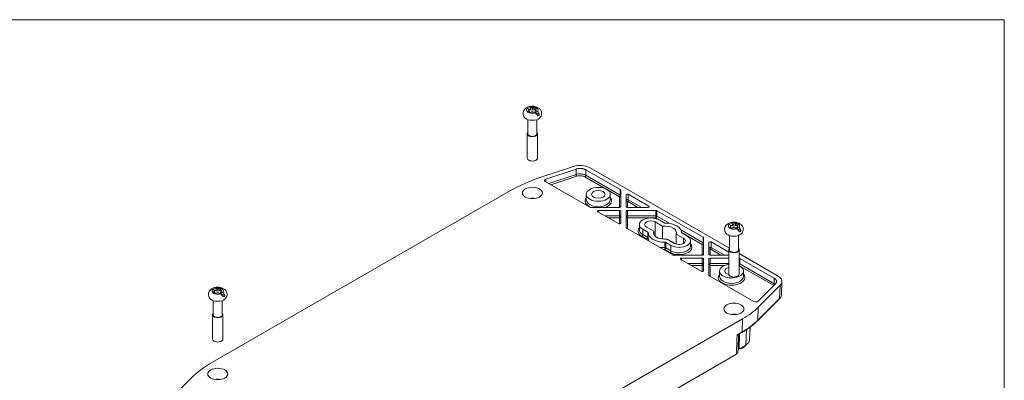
# Model space of a CAD drawing. Header units: millimetres. Extents: x 12 to 920, y 12 to 708.
# Tile 12 of 12: x 598 to 906, y 582 to 695. Entities that reach past the tile are written whole.
import ezdxf

# ---------------------------------------------------------------- set-up
doc = ezdxf.new("R2010")
doc.units = ezdxf.units.MM
doc.header["$LTSCALE"] = 3.333333
for name, color, linetype, lineweight in [('Sketch Geometry (ANSI)', 7, 'Continuous', 9), ('Visible (ANSI)', 7, 'Continuous', 9), ('Visible Narrow (ANSI)', 7, 'Continuous', 9)]:
    doc.layers.add(name, color=color, linetype=linetype, lineweight=lineweight)

# ---------------------------------------------------------------- blocks, each defined once
blk = doc.blocks.new('Borders Hammond Border')
at = {"layer": 'Sketch Geometry (ANSI)'}
for p, q in [((271.9, 208.4), (7.5, 208.4)), ((271.9, 7.5), (271.9, 208.4))]:
    blk.add_line(p, q, dxfattribs=at)

msp = doc.modelspace()

# ---------------------------------------------------------------- linework, layer by layer
at = {"layer": 'Visible (ANSI)'}
for p, q in [((757.0167, 667.0771), (758.1576, 666.4201)), ((757.5115, 666.1629), (757.6195, 665.5436)), ((757.6535, 665.5294), (757.8257, 665.8029)), ((757.677, 666.4511), (757.8257, 665.8029)), ((758.2323, 667.1174), (758.1576, 666.4201)), ((758.1576, 666.4201), (758.7006, 666.3067)), ((758.7006, 667.0406), (758.7006, 666.3067)), ((758.7006, 666.3067), (759.2436, 666.4201)), ((759.1689, 667.1174), (759.2436, 666.4201)), ((759.2436, 666.4201), (759.599, 666.6247)), ((759.7242, 666.4511), (759.5755, 665.8029)), ((759.5755, 665.8029), (759.7723, 665.4902)), ((759.8897, 666.1629), (759.7723, 665.4902)), ((760.9133, 664.8332), (759.7723, 665.4902)), ((757.2714, 663.3974), (757.2714, 658.9355)), ((760.1298, 663.3974), (760.1298, 658.9355)), ((757.0839, 658.9355), (757.0839, 651.3255)), ((760.3173, 658.9355), (760.3173, 651.3255)), ((761.3861, 645.3456), (771.5609, 648.7284)), ((762.9136, 644.7451), (772.3942, 647.8972)), ((775.4102, 647.6685), (786.2108, 641.4489)), ((776.5887, 648.3472), (820.3218, 623.163)), ((776.6824, 635.9619), (762.741, 643.9902)), ((658.6608, 587.466), (751.8625, 641.1373)), ((786.3328, 641.2792), (786.3328, 636.1315)), ((775.585, 638.2759), (775.585, 639.9791)), ((783.085, 638.2759), (783.085, 639.9791)), ((787.9995, 636.1315), (787.9995, 639.8396)), ((788.7108, 640.0092), (795.1499, 636.3012)), ((785.9162, 635.8916), (776.977, 635.8916)), ((785.6215, 630.8142), (779.1824, 634.5222)), ((779.477, 634.9318), (785.9162, 634.9318)), ((786.3328, 634.6919), (786.3328, 630.9838)), ((787.9995, 629.5442), (787.9995, 634.6919)), ((794.8553, 635.8916), (788.4162, 635.8916)), ((788.4162, 634.9318), (797.3553, 634.9318)), ((797.6499, 634.8615), (812.1381, 626.5184)), ((799.9173, 631.0448), (798.2943, 631.9794)), ((802.6097, 621.0314), (788.1215, 629.3745)), ((792.1772, 628.8171), (792.1772, 630.5203)), ((793.2267, 629.0612), (794.8497, 628.1266)), ((794.3718, 629.7206), (796.6672, 628.3988)), ((799.4446, 629.9982), (797.1492, 631.32)), ((820.0671, 630.7688), (821.208, 630.1118)), ((820.5618, 629.8546), (820.6699, 629.2354)), ((820.7039, 629.2211), (820.8761, 629.4946)), ((820.7273, 630.1428), (820.8761, 629.4946)), ((821.2827, 630.8091), (821.208, 630.1118)), ((821.208, 630.1118), (821.751, 629.9984)), ((821.751, 630.7323), (821.751, 629.9984)), ((821.751, 629.9984), (822.2939, 630.1118)), ((822.2193, 630.8091), (822.2939, 630.1118)), ((822.2939, 630.1118), (822.6494, 630.3164)), ((822.7746, 630.1428), (822.6259, 629.4946)), ((822.6259, 629.4946), (822.8227, 629.1819)), ((822.9401, 629.8546), (822.8227, 629.1819)), ((823.9636, 628.5249), (822.8227, 629.1819)), ((797.1988, 626.8246), (798.1817, 626.2586)), ((800.9153, 625.9524), (803.2107, 624.6306)), ((805.9881, 626.2301), (803.6927, 627.5519)), ((807.1332, 626.8895), (805.5102, 627.8241)), ((808.1827, 623.7271), (808.1827, 625.4304)), ((812.2601, 626.3487), (812.2601, 621.201)), ((820.3218, 627.0891), (820.3218, 622.6272)), ((823.1801, 627.0891), (823.1801, 622.6272)), ((800.4426, 624.9058), (802.0656, 623.9712)), ((813.9268, 621.201), (813.9268, 624.9091)), ((814.6381, 625.0787), (820.1343, 621.9137)), ((820.1343, 622.6272), (820.1343, 615.0172)), ((823.3676, 622.6272), (823.3676, 615.0172)), ((811.8434, 620.9611), (802.9043, 620.9611)), ((811.5488, 615.8837), (805.1097, 619.5917)), ((805.4043, 620.0013), (811.8434, 620.0013)), ((812.2601, 619.7614), (812.2601, 616.0533)), ((813.9268, 614.6137), (813.9268, 619.7614)), ((820.1343, 620.9611), (814.3434, 620.9611)), ((814.3434, 620.0013), (820.1343, 620.0013)), ((823.3676, 621.409), (835.5563, 614.3901)), ((823.5772, 619.931), (834.3778, 613.7114)), ((827.9902, 606.4157), (814.0488, 614.444)), ((817.2749, 614.2683), (817.2749, 615.9715)), ((824.7749, 614.2683), (824.7749, 615.9715)), ((658.611, 610.409), (659.7519, 609.752)), ((659.8266, 610.4493), (659.7519, 609.752)), ((660.2949, 610.3725), (660.2949, 609.6386)), ((660.7632, 610.4493), (660.8379, 609.752)), ((660.8379, 609.752), (661.1933, 609.9567)), ((834.7748, 611.9746), (829.3012, 606.515)), ((836.2182, 611.4947), (829.3403, 604.6345)), ((836.7752, 612.639), (836.6112, 608.5277)), ((659.1058, 609.4948), (659.2138, 608.8756)), ((659.2478, 608.8613), (659.42, 609.1348)), ((659.2713, 609.783), (659.42, 609.1348)), ((659.7519, 609.752), (660.2949, 609.6386)), ((660.2949, 609.6386), (660.8379, 609.752)), ((661.3185, 609.783), (661.1698, 609.1348)), ((661.1698, 609.1348), (661.3667, 608.8221)), ((661.484, 609.4948), (661.3667, 608.8221)), ((662.5076, 608.1651), (661.3667, 608.8221)), ((835.9878, 607.2194), (829.1689, 600.4181)), ((658.8657, 606.7293), (658.8657, 602.2674)), ((661.7241, 606.7293), (661.7241, 602.2674)), ((658.6782, 602.2674), (658.6782, 594.6574)), ((661.9116, 602.2674), (661.9116, 594.6574)), ((824.4553, 600.9684), (729.563, 546.3236)), ((826.8355, 598.4168), (826.6536, 594.4009)), ((824.2637, 596.7356), (823.3306, 596.1983)), ((824.5499, 592.2578), (823.3714, 591.5791)), ((823.6649, 591.7481), (823.8979, 591.6139)), ((823.8979, 591.8823), (823.8979, 591.6139)), ((825.4348, 592.7674), (824.5499, 592.2578)), ((730.2229, 536.7508), (822.5336, 589.909)), ((651.9488, 582.4288), (645.8277, 576.3234))]:
    msp.add_line(p, q, dxfattribs=at)
for centre, major_axis, ratio, start_param, end_param in [((758.7006, 665.8029), (2.7805, 0), 0.5758617, 2.22131758, 2.33338947), ((758.7006, 666.3803), (1.8109, 0), 0.5758617, 3.64815864, 4.205823), ((759.9124, 656.8215), (-7.9061, 10.1396), 0.46931325, 5.51741128, 5.56078408), ((759.9124, 655.4259), (4.4828, 12.0508), 0.66930792, 0.77048985, 0.81386265), ((759.9026, 656.3119), (-4.3954, 12.1384), 0.17441131, 5.63497964, 5.6734967), ((759.9026, 655.81), (0.7145, 12.8899), 0.37440598, 0.62070942, 0.65922647), ((757.4888, 655.4259), (4.4828, -12.0508), 0.66930792, 2.55365929, 2.59703208), ((757.4888, 656.8215), (-7.9061, -10.1396), 0.46931325, 4.08992316, 4.13329596), ((758.2648, 655.3688), (9.7975, -8.4064), 0.85691806, 2.16894665, 2.2074637), ((758.2648, 656.7532), (-11.5598, -5.7472), 0.65692339, 4.36086771, 4.39938477), ((759.1364, 655.3688), (9.7975, 8.4064), 0.85691806, 0.93412895, 0.97264601), ((759.1364, 656.7532), (-11.5598, 5.7472), 0.65692339, 5.02539319, 5.06391025), ((759.9124, 655.4259), (4.4828, 12.0508), 0.66930792, 0.54456057, 0.58793337), ((759.9124, 656.8215), (-7.9061, 10.1396), 0.46931325, 5.291482, 5.3348548), ((758.7006, 666.3803), (-1.8109, 0), 0.5758617, 3.64815864, 4.205823), ((758.7006, 665.8029), (1.6864, 0), 0.5758617, 0.87153697, 1.0089682), ((757.4986, 656.3119), (-4.3954, -12.1384), 0.17441131, 3.75128126, 3.78979832), ((757.4986, 655.81), (0.7145, -12.8899), 0.37440598, 2.48236618, 2.52088324), ((757.4888, 656.8215), (-7.9061, -10.1396), 0.46931325, 3.86399388, 3.90736668), ((757.4888, 655.4259), (4.4828, -12.0508), 0.66930792, 2.32773001, 2.3711028), ((758.7006, 664.6787), (-2.6446, 0), 0.5758617, 0.57681855, 2.5647741), ((758.7006, 665.8029), (-2.7805, 0), 0.5758617, 2.22131758, 2.4910714), ((758.7006, 658.9355), (1.6167, 0), 0.5758617, 2.655191, 6.76958696), ((758.7006, 658.9355), (1.4292, 0), 0.5758617, 3.14159265, 6.28318531), ((758.7006, 651.3255), (1.6167, 0), 0.5758617, 3.14159265, 6.28318531), ((773.643, 646.6491), (4.1667, 0.0005), 0.5761646, 0.78552059, 2.09399169), ((784.3976, 622.3982), (46.0059, -0.0134), 0.57591361, 2.09477576, 2.35648492), ((763.3302, 644.3295), (-0.8333, 0), 0.5758617, 5.23598776, 7.06858347), ((785.9162, 641.2792), (0.4167, 0), 0.5758617, 0, 0.78539816), ((758.7006, 636.9908), (-3.0523, 0), 0.5758617, 4.41660254, 5.00817542), ((788.4162, 639.8396), (-0.4167, 0), 0.5758617, 3.92699082, 6.28318531), ((776.977, 636.1315), (0.4167, 0), 0.5758617, 3.92699082, 4.71238898), ((779.477, 634.6919), (-0.4167, 0), 0.5758617, 4.71238898, 7.06858347), ((785.9162, 636.1315), (0.4167, 0), 0.5758617, 4.71238898, 6.28318531), ((785.9162, 634.6919), (0.4167, 0), 0.5758617, 0, 1.57079633), ((788.4162, 636.1315), (-0.4167, 0), 0.5758617, 0, 1.57079633), ((788.4162, 634.6919), (-0.4167, 0), 0.5758617, 4.71238898, 6.28318531), ((794.8553, 636.1315), (0.4167, 0), 0.5758617, 4.71238898, 7.06858347), ((797.3553, 634.6919), (-0.4167, 0), 0.5758617, 3.92699082, 4.71238898), ((795.7605, 630.5203), (-3.5833, 0), 0.5758617, 3.92699082, 7.06858347), ((795.7605, 630.5203), (-1.9639, 0), 0.5758617, 3.92699082, 7.06858347), ((785.9162, 630.9838), (0.4167, 0), 0.5758617, 3.92699082, 6.28318531), ((788.4162, 629.5442), (-0.4167, 0), 0.5758617, 0, 0.78539816), ((800.1799, 627.9753), (-3.5889, 0), 0.5758617, 6.07682599, 8.06034095), ((800.1799, 627.9753), (3.5889, 0), 0.5758617, 6.07682599, 8.06034095), ((800.2119, 631.2145), (0.4167, 0), 0.5758617, 3.92699082, 4.70670985), ((800.1799, 627.9753), (5.2083, 0), 0.5758617, 0.00567913, 1.56511719), ((821.751, 629.4946), (2.7805, 0), 0.5758617, 2.22131758, 2.33338947), ((821.751, 630.072), (1.8109, 0), 0.5758617, 3.64815864, 4.205823), ((822.9627, 620.5132), (-7.9061, 10.1396), 0.46931325, 5.51741128, 5.56078408), ((822.9627, 619.1176), (4.4828, 12.0508), 0.66930792, 0.77048985, 0.81386265), ((822.953, 620.0036), (-4.3954, 12.1384), 0.17441131, 5.63497964, 5.6734967), ((822.953, 619.5017), (0.7145, 12.8899), 0.37440598, 0.62070942, 0.65922647), ((820.5392, 619.1176), (4.4828, -12.0508), 0.66930792, 2.55365929, 2.59703208), ((820.5392, 620.5132), (-7.9061, -10.1396), 0.46931325, 4.08992316, 4.13329596), ((821.3152, 619.0605), (9.7975, -8.4064), 0.85691806, 2.16894665, 2.2074637), ((821.3152, 620.4449), (-11.5598, -5.7472), 0.65692339, 4.36086771, 4.39938477), ((822.1867, 619.0605), (9.7975, 8.4064), 0.85691806, 0.93412895, 0.97264601), ((822.1867, 620.4449), (-11.5598, 5.7472), 0.65692339, 5.02539319, 5.06391025), ((822.9627, 619.1176), (4.4828, 12.0508), 0.66930792, 0.54456057, 0.58793337), ((822.9627, 620.5132), (-7.9061, 10.1396), 0.46931325, 5.291482, 5.3348548), ((821.751, 630.072), (-1.8109, 0), 0.5758617, 3.64815864, 4.205823), ((821.751, 629.4946), (1.6864, 0), 0.5758617, 0.87153697, 1.0089682), ((820.5489, 620.0036), (-4.3954, -12.1384), 0.17441131, 3.75128126, 3.78979832), ((820.5489, 619.5017), (0.7145, -12.8899), 0.37440598, 2.48236618, 2.52088324), ((820.5392, 620.5132), (-7.9061, -10.1396), 0.46931325, 3.86399388, 3.90736668), ((820.5392, 619.1176), (4.4828, -12.0508), 0.66930792, 2.32773001, 2.3711028), ((821.751, 629.4946), (-2.7805, 0), 0.5758617, 2.22131758, 2.4910714), ((794.555, 627.9569), (0.4167, 0), 0.5758617, 0.00567913, 0.78539816), ((800.1799, 627.9753), (-5.2083, 0), 0.5758617, 0.00567913, 1.56511719), ((804.5994, 625.4304), (3.5833, 0), 0.5758617, 3.92699082, 7.06858347), ((800.1799, 623.5469), (3.5417, 0), 0.5758617, 0.58919927, 0.98159705), ((804.5994, 625.4304), (1.9639, 0), 0.5758617, 3.92699082, 7.06858347), ((805.8049, 627.9937), (-0.4167, 0), 0.5758617, 0.00567913, 0.78539816), ((811.8434, 626.3487), (0.4167, 0), 0.5758617, 0, 0.78539816), ((821.751, 628.3705), (-2.6446, 0), 0.5758617, 0.57681855, 2.5647741), ((800.148, 624.7362), (-0.4167, 0), 0.5758617, 3.92699082, 4.70670985), ((814.3434, 624.9091), (-0.4167, 0), 0.5758617, 3.92699082, 6.28318531), ((821.751, 622.6272), (1.6167, 0), 0.5758617, 2.655191, 6.76958696), ((821.751, 622.6272), (1.4292, 0), 0.5758617, 3.14159265, 6.28318531), ((802.9043, 621.201), (0.4167, 0), 0.5758617, 3.92699082, 4.71238898), ((805.4043, 619.7614), (-0.4167, 0), 0.5758617, 4.71238898, 7.06858347), ((811.8434, 621.201), (0.4167, 0), 0.5758617, 4.71238898, 6.28318531), ((811.8434, 619.7614), (0.4167, 0), 0.5758617, 0, 1.57079633), ((814.3434, 621.201), (-0.4167, 0), 0.5758617, 0, 1.57079633), ((814.3434, 619.7614), (-0.4167, 0), 0.5758617, 4.71238898, 6.28318531), ((823.2826, 619.7614), (-0.4167, 0), 0.5758617, 3.92699082, 4.50678634), ((811.8434, 616.0533), (0.4167, 0), 0.5758617, 3.92699082, 6.28318531), ((821.0249, 615.9715), (-3.75, 0), 0.5758617, 4.95216783, 10.32078293), ((821.0249, 615.9715), (-2.1306, 0), 0.5758617, 5.14362483, 7.43626864), ((814.3434, 614.6137), (-0.4167, 0), 0.5758617, 0, 0.78539816), ((821.751, 615.0172), (1.6167, 0), 0.5758617, 3.14159265, 6.28318531), ((832.6074, 612.6937), (4.1689, 0.0005), 0.57555894, 5.75970921, 7.06818032), ((660.2949, 609.1348), (2.7805, 0), 0.5758617, 2.22131758, 2.33338947), ((661.5067, 600.1534), (-7.9061, 10.1396), 0.46931325, 5.51741128, 5.56078408), ((661.4969, 599.6439), (-4.3954, 12.1384), 0.17441131, 5.63497964, 5.6734967), ((659.0831, 598.7578), (4.4828, -12.0508), 0.66930792, 2.55365929, 2.59703208), ((659.8591, 598.7007), (9.7975, -8.4064), 0.85691806, 2.16894665, 2.2074637), ((660.7307, 598.7007), (9.7975, 8.4064), 0.85691806, 0.93412895, 0.97264601), ((661.5067, 598.7578), (4.4828, 12.0508), 0.66930792, 0.54456057, 0.58793337), ((660.2949, 609.7122), (-1.8109, 0), 0.5758617, 3.64815864, 4.205823), ((660.2949, 609.1348), (1.6864, 0), 0.5758617, 0.87153697, 1.0089682), ((659.0929, 599.6439), (-4.3954, -12.1384), 0.17441131, 3.75128126, 3.78979832), ((659.0831, 600.1534), (-7.9061, -10.1396), 0.46931325, 3.86399388, 3.90736668), ((660.2949, 608.0107), (-2.6446, 0), 0.5758617, 0.57681855, 2.5647741), ((660.2949, 609.7122), (1.8109, 0), 0.5758617, 3.64815864, 4.205823), ((661.5067, 598.7578), (4.4828, 12.0508), 0.66930792, 0.77048985, 0.81386265), ((661.4969, 599.142), (0.7145, 12.8899), 0.37440598, 0.62070942, 0.65922647), ((659.0831, 600.1534), (-7.9061, -10.1396), 0.46931325, 4.08992316, 4.13329596), ((659.8591, 600.0851), (-11.5598, -5.7472), 0.65692339, 4.36086771, 4.39938477), ((660.7307, 600.0851), (-11.5598, 5.7472), 0.65692339, 5.02539319, 5.06391025), ((661.5067, 600.1534), (-7.9061, 10.1396), 0.46931325, 5.291482, 5.3348548), ((659.0929, 599.142), (0.7145, -12.8899), 0.37440598, 2.48236618, 2.52088324), ((659.0831, 598.7578), (4.4828, -12.0508), 0.66930792, 2.32773001, 2.3711028), ((660.2949, 609.1348), (-2.7805, 0), 0.5758617, 2.22131758, 2.4910714), ((802.7023, 613.4928), (-30.7567, 0.0089), 0.57580967, 2.35657505, 2.61828421), ((828.5795, 606.755), (-0.8333, 0), 0.5758617, 0.78539816, 2.61799388), ((660.2949, 602.2674), (1.6167, 0), 0.5758617, 2.655191, 6.76958696), ((660.2949, 602.2674), (1.4292, 0), 0.5758617, 3.14159265, 6.28318531), ((821.751, 600.6825), (-3.0523, 0), 0.5758617, 4.41660254, 5.00817542), ((660.2949, 594.6574), (1.6167, 0), 0.5758617, 3.14159265, 6.28318531), ((9423.4088, 5307.125), (6333.1985, 10253.6367), 0.56847937, 2.35685573, 2.35741291), ((824.4026, 590.9853), (-1.4583, 0), 0.5758617, 5.49778714, 5.905615), ((821.751, 593.529), (3.9583, 0), 0.5758617, 5.28567383, 5.96238481), ((822.4855, 594.4634), (4.1695, 0), 0.57546724, 5.49812976, 6.25712423), ((688.549, 570.2576), (42.2593, -0.0123), 0.57580967, 2.35657505, 2.61828421), ((660.2949, 580.3227), (-3.0523, 0), 0.5758617, 4.41660254, 5.00817542)]:
    msp.add_ellipse(centre, major_axis=major_axis, ratio=ratio, start_param=start_param, end_param=end_param, dxfattribs=at)
for centre, major_axis in [((758.7006, 640.3972), (3.125, 0)), ((779.335, 639.9791), (-3.75, 0)), ((779.335, 639.9791), (-2.1306, 0)), ((821.751, 604.089), (3.125, 0)), ((660.2949, 583.7292), (3.125, 0))]:
    msp.add_ellipse(centre, major_axis=major_axis, ratio=0.5758617, dxfattribs=at)
for points, knots in [([(756.4839, 663.8482), (756.3286, 663.9857), (756.1832, 664.15), (755.9438, 664.5443), (755.851, 664.776), (755.7739, 665.2362), (755.7761, 665.4579), (755.8547, 665.8783), (755.9301, 666.0757), (756.1399, 666.451), (756.2805, 666.6209), (756.4797, 666.8081), (756.5286, 666.8502), (756.5783, 666.89)], [4.92096859, 4.92096859, 4.92096859, 4.92096859, 5.16130853, 5.16130853, 5.40164846, 5.40164846, 5.60493664, 5.60493664, 5.80914452, 5.80914452, 6.04763787, 6.04763787, 6.12266826, 6.12266826, 6.12266826, 6.12266826]), ([(757.1171, 666.8862), (757.0399, 666.9198), (756.9641, 666.9424), (756.7994, 666.9696), (756.6947, 666.9575), (756.609, 666.912), (756.5934, 666.9017), (756.5786, 666.8896)], [0.738553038, 0.738553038, 0.738553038, 0.738553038, 0.776114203, 0.776114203, 0.835953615, 0.835953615, 0.849688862, 0.849688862, 0.849688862, 0.849688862]), ([(757.0167, 667.0771), (757.0778, 667.1601), (757.1589, 667.2305), (757.336, 667.3268), (757.4675, 667.3544), (757.6572, 667.3415), (757.7407, 667.3234), (757.822, 667.2922)], [0.069562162, 0.069562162, 0.069562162, 0.069562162, 0.117567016, 0.117567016, 0.177406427, 0.177406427, 0.214967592, 0.214967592, 0.214967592, 0.214967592]), ([(757.3041, 667.3045), (757.5989, 667.4214), (757.9062, 667.4946), (758.5315, 667.5692), (758.8495, 667.57), (759.4764, 667.4983), (759.7852, 667.4264), (760.3771, 667.1951), (760.6624, 667.0369), (761.1257, 666.6256), (761.3153, 666.3941), (761.5404, 665.9006), (761.6019, 665.6669), (761.6259, 665.2151), (761.5991, 665.0004), (761.4785, 664.5941), (761.3826, 664.4052), (761.1642, 664.0906), (761.0442, 663.9605), (760.9173, 663.8482)], [0.18217267, 0.18217267, 0.18217267, 0.18217267, 0.58093837, 0.58093837, 0.98134417, 0.98134417, 1.38163066, 1.38163066, 1.7808232, 1.7808232, 2.09925894, 2.09925894, 2.32555098, 2.32555098, 2.52541921, 2.52541921, 2.73664358, 2.73664358, 2.93301304, 2.93301304, 2.93301304, 2.93301304]), ([(760.3845, 664.5287), (760.3228, 664.648), (760.2405, 664.7784), (760.0625, 665.0198), (759.9314, 665.1671), (759.7427, 665.3427), (759.6599, 665.4111), (759.5792, 665.4684)], [0.069565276, 0.069565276, 0.069565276, 0.069565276, 0.118136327, 0.118136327, 0.177695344, 0.177695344, 0.214972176, 0.214972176, 0.214972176, 0.214972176]), ([(760.2841, 665.8743), (760.3613, 665.8143), (760.4371, 665.7407), (760.6018, 665.5494), (760.7065, 665.3859), (760.8321, 665.1152), (760.8828, 664.9689), (760.9133, 664.8332)], [0.738553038, 0.738553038, 0.738553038, 0.738553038, 0.776114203, 0.776114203, 0.835953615, 0.835953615, 0.883958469, 0.883958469, 0.883958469, 0.883958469]), ([(772.3942, 647.8972), (772.4729, 647.9234), (772.6353, 647.9707), (772.8482, 648.0169), (773.0667, 648.0528), (773.2451, 648.0733), (773.4708, 648.0882), (773.6527, 648.0917), (773.8796, 648.0852), (774.06, 648.0716), (774.282, 648.044), (774.4561, 648.0135), (774.6674, 647.9655), (774.8306, 647.9191), (775.0255, 647.8518), (775.2104, 647.7755), (775.346, 647.7055), (775.4102, 647.6685)], [5.62894975, 5.62894975, 5.62894975, 5.62894975, 5.73798901, 5.84702827, 5.9015479, 6.01058716, 6.06510679, 6.17414605, 6.22866568, 6.33770494, 6.39222457, 6.50126382, 6.55578345, 6.66482271, 6.71934234, 6.8283816, 6.93742086, 6.93742086, 6.93742086, 6.93742086]), ([(819.5343, 627.5399), (819.379, 627.6774), (819.2336, 627.8417), (818.9941, 628.236), (818.9014, 628.4677), (818.8243, 628.928), (818.8265, 629.1497), (818.905, 629.57), (818.9805, 629.7674), (819.1902, 630.1427), (819.3309, 630.3127), (819.5301, 630.4998), (819.5789, 630.5419), (819.6287, 630.5817)], [4.92096859, 4.92096859, 4.92096859, 4.92096859, 5.16130853, 5.16130853, 5.40164846, 5.40164846, 5.60493664, 5.60493664, 5.80914452, 5.80914452, 6.04763787, 6.04763787, 6.12266826, 6.12266826, 6.12266826, 6.12266826]), ([(820.1675, 630.578), (820.0902, 630.6115), (820.0145, 630.6341), (819.8498, 630.6614), (819.7451, 630.6492), (819.6593, 630.6038), (819.6438, 630.5934), (819.629, 630.5813)], [0.738553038, 0.738553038, 0.738553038, 0.738553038, 0.776114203, 0.776114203, 0.835953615, 0.835953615, 0.849688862, 0.849688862, 0.849688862, 0.849688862]), ([(820.0671, 630.7688), (820.1281, 630.8518), (820.2092, 630.9222), (820.3864, 631.0185), (820.5178, 631.0461), (820.7076, 631.0333), (820.7911, 631.0151), (820.8723, 630.9839)], [0.069562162, 0.069562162, 0.069562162, 0.069562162, 0.117567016, 0.117567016, 0.177406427, 0.177406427, 0.214967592, 0.214967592, 0.214967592, 0.214967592]), ([(820.3544, 630.9962), (820.6493, 631.1131), (820.9566, 631.1863), (821.5819, 631.2609), (821.8998, 631.2617), (822.5267, 631.19), (822.8356, 631.1181), (823.4275, 630.8868), (823.7127, 630.7287), (824.176, 630.3173), (824.3656, 630.0858), (824.5908, 629.5923), (824.6523, 629.3587), (824.6763, 628.9068), (824.6494, 628.6921), (824.5289, 628.2858), (824.433, 628.0969), (824.2145, 627.7823), (824.0945, 627.6522), (823.9676, 627.5399)], [0.18217267, 0.18217267, 0.18217267, 0.18217267, 0.58093837, 0.58093837, 0.98134417, 0.98134417, 1.38163066, 1.38163066, 1.7808232, 1.7808232, 2.09925894, 2.09925894, 2.32555098, 2.32555098, 2.52541921, 2.52541921, 2.73664358, 2.73664358, 2.93301304, 2.93301304, 2.93301304, 2.93301304]), ([(823.4349, 628.2204), (823.3731, 628.3397), (823.2909, 628.4701), (823.1128, 628.7116), (822.9818, 628.8588), (822.7931, 629.0344), (822.7102, 629.1028), (822.6296, 629.1601)], [0.069565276, 0.069565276, 0.069565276, 0.069565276, 0.118136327, 0.118136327, 0.177695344, 0.177695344, 0.214972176, 0.214972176, 0.214972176, 0.214972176]), ([(823.3345, 629.566), (823.4117, 629.506), (823.4874, 629.4325), (823.6521, 629.2412), (823.7568, 629.0776), (823.8825, 628.8069), (823.9332, 628.6606), (823.9636, 628.5249)], [0.738553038, 0.738553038, 0.738553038, 0.738553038, 0.776114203, 0.776114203, 0.835953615, 0.835953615, 0.883958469, 0.883958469, 0.883958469, 0.883958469]), ([(834.3778, 613.7114), (834.442, 613.6744), (834.5635, 613.5963), (834.6961, 613.4898), (834.8129, 613.3776), (834.8934, 613.2836), (834.9769, 613.162), (835.0297, 613.0617), (835.0776, 612.9338), (835.1014, 612.83), (835.1125, 612.6993), (835.1066, 612.5946), (835.0806, 612.4646), (835.0451, 612.3618), (834.9827, 612.236), (834.9026, 612.1134), (834.8203, 612.0199), (834.7748, 611.9746)], [5.62894975, 5.62894975, 5.62894975, 5.62894975, 5.73798901, 5.84702827, 5.9015479, 6.01058716, 6.06510679, 6.17414605, 6.22866568, 6.33770494, 6.39222457, 6.50126382, 6.55578345, 6.66482271, 6.71934234, 6.8283816, 6.93742086, 6.93742086, 6.93742086, 6.93742086]), ([(658.0782, 607.1801), (657.9229, 607.3176), (657.7775, 607.4819), (657.5381, 607.8762), (657.4453, 608.1079), (657.3682, 608.5682), (657.3704, 608.7899), (657.449, 609.2102), (657.5244, 609.4076), (657.7342, 609.7829), (657.8748, 609.9529), (658.074, 610.14), (658.1229, 610.1822), (658.1726, 610.2219)], [4.92096859, 4.92096859, 4.92096859, 4.92096859, 5.16130853, 5.16130853, 5.40164846, 5.40164846, 5.60493664, 5.60493664, 5.80914452, 5.80914452, 6.04763787, 6.04763787, 6.12266826, 6.12266826, 6.12266826, 6.12266826]), ([(658.7114, 610.2182), (658.6342, 610.2518), (658.5584, 610.2744), (658.3937, 610.3016), (658.289, 610.2895), (658.2033, 610.244), (658.1877, 610.2336), (658.1729, 610.2215)], [0.738553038, 0.738553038, 0.738553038, 0.738553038, 0.776114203, 0.776114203, 0.835953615, 0.835953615, 0.849688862, 0.849688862, 0.849688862, 0.849688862]), ([(658.611, 610.409), (658.6721, 610.492), (658.7532, 610.5624), (658.9303, 610.6587), (659.0618, 610.6863), (659.2515, 610.6735), (659.335, 610.6553), (659.4163, 610.6241)], [0.069562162, 0.069562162, 0.069562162, 0.069562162, 0.117567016, 0.117567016, 0.177406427, 0.177406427, 0.214967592, 0.214967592, 0.214967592, 0.214967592]), ([(658.8984, 610.6364), (659.1932, 610.7533), (659.5005, 610.8265), (660.1258, 610.9012), (660.4438, 610.9019), (661.0707, 610.8303), (661.3795, 610.7583), (661.9715, 610.527), (662.2567, 610.3689), (662.72, 609.9575), (662.9096, 609.726), (663.1347, 609.2325), (663.1962, 608.9989), (663.2203, 608.5471), (663.1934, 608.3323), (663.0728, 607.926), (662.9769, 607.7371), (662.7585, 607.4225), (662.6385, 607.2925), (662.5116, 607.1801)], [0.18217267, 0.18217267, 0.18217267, 0.18217267, 0.58093837, 0.58093837, 0.98134417, 0.98134417, 1.38163066, 1.38163066, 1.7808232, 1.7808232, 2.09925894, 2.09925894, 2.32555098, 2.32555098, 2.52541921, 2.52541921, 2.73664358, 2.73664358, 2.93301304, 2.93301304, 2.93301304, 2.93301304]), ([(661.9788, 607.8606), (661.9171, 607.9799), (661.8348, 608.1104), (661.6568, 608.3518), (661.5257, 608.499), (661.337, 608.6746), (661.2542, 608.7431), (661.1735, 608.8003)], [0.069565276, 0.069565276, 0.069565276, 0.069565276, 0.118136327, 0.118136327, 0.177695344, 0.177695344, 0.214972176, 0.214972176, 0.214972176, 0.214972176]), ([(661.8784, 609.2062), (661.9556, 609.1462), (662.0314, 609.0727), (662.1961, 608.8814), (662.3008, 608.7178), (662.4265, 608.4472), (662.4772, 608.3008), (662.5076, 608.1651)], [0.738553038, 0.738553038, 0.738553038, 0.738553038, 0.776114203, 0.776114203, 0.835953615, 0.835953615, 0.883958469, 0.883958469, 0.883958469, 0.883958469]), ([(835.9878, 607.2194), (836.0617, 607.2932), (836.1302, 607.37), (836.2553, 607.5298), (836.3118, 607.6127), (836.4115, 607.784), (836.4547, 607.8725), (836.5262, 608.0539), (836.5545, 608.1469), (836.5951, 608.3357), (836.6073, 608.4315), (836.6112, 608.5277)], [-0.654235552, -0.654235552, -0.654235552, -0.654235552, -0.554147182, -0.554147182, -0.454058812, -0.454058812, -0.353970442, -0.353970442, -0.253882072, -0.253882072, -0.153793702, -0.153793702, -0.153793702, -0.153793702]), ([(824.2637, 596.7356), (824.6433, 596.9542), (825.0133, 597.1787), (825.7327, 597.6388), (826.0822, 597.8745), (826.7598, 598.3563), (827.0878, 598.6025), (827.7217, 599.1049), (828.0274, 599.3611), (828.6157, 599.8827), (828.8983, 600.1483), (829.1689, 600.4181)], [-0.13085458, -0.13085458, -0.13085458, -0.13085458, -0.078512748, -0.078512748, -0.026170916, -0.026170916, 0.026170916, 0.026170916, 0.078512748, 0.078512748, 0.13085458, 0.13085458, 0.13085458, 0.13085458]), ([(823.3306, 596.1983), (823.3201, 596.1922), (823.3075, 596.1837), (823.2818, 596.1611), (823.2688, 596.147), (823.2464, 596.1162), (823.2372, 596.0995), (823.2242, 596.0689), (823.2203, 596.0551), (823.216, 596.0341), (823.2155, 596.0269), (823.2154, 596.0237)], [0.1348634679, 0.1348634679, 0.1348634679, 0.1348634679, 0.1501965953, 0.1501965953, 0.1655297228, 0.1655297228, 0.1808628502, 0.1808628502, 0.1961959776, 0.1961959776, 0.211529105, 0.211529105, 0.211529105, 0.211529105]), ([(822.5336, 589.909), (822.6871, 589.9974), (822.8091, 590.1022), (822.9591, 590.3089), (823.0005, 590.4058), (823.0186, 590.5257), (823.0205, 590.5468), (823.0213, 590.5679)], [0, 0, 0, 0, 0.078116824, 0.078116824, 0.140107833, 0.140107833, 0.153337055, 0.153337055, 0.153337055, 0.153337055])]:
    msp.add_open_spline(points, degree=3, knots=knots, dxfattribs=at)
for points, degree in [([(757.1171, 666.8862), (757.1205, 666.8848), (757.124, 666.8832), (757.1274, 666.8817)], 3), ([(757.1274, 665.8822), (757.124, 665.8796), (757.1205, 665.877), (757.1171, 665.8743)], 3), ([(757.8328, 667.2879), (757.8292, 667.2894), (757.8256, 667.2908), (757.822, 667.2922)], 3), ([(757.822, 665.4684), (757.8256, 665.471), (757.8292, 665.4735), (757.8328, 665.476)], 3), ([(759.5792, 667.2922), (759.5756, 667.2908), (759.572, 667.2894), (759.5684, 667.2879)], 3), ([(759.5684, 665.476), (759.572, 665.4735), (759.5756, 665.471), (759.5792, 665.4684)], 3), ([(759.599, 666.6247), (759.5904, 666.9495), (759.5792, 667.2922)], 2), ([(760.2738, 666.8817), (760.2772, 666.8832), (760.2807, 666.8848), (760.2841, 666.8862)], 3), ([(760.2841, 665.8743), (760.2807, 665.877), (760.2772, 665.8796), (760.2738, 665.8822)], 3), ([(796.6672, 628.3988), (796.6723, 627.9614), (796.6773, 627.5247)], 2), ([(799.4446, 629.9982), (799.4376, 627.9683), (799.4307, 625.9541)], 2), ([(820.1675, 630.578), (820.1709, 630.5765), (820.1743, 630.575), (820.1777, 630.5734)], 3), ([(820.1777, 629.5739), (820.1743, 629.5713), (820.1709, 629.5687), (820.1675, 629.566)], 3), ([(820.8831, 630.9796), (820.8795, 630.9811), (820.8759, 630.9825), (820.8723, 630.9839)], 3), ([(820.8723, 629.1601), (820.8759, 629.1627), (820.8795, 629.1652), (820.8831, 629.1677)], 3), ([(822.6296, 630.9839), (822.626, 630.9825), (822.6224, 630.9811), (822.6188, 630.9796)], 3), ([(822.6188, 629.1677), (822.6224, 629.1652), (822.626, 629.1627), (822.6296, 629.1601)], 3), ([(822.6494, 630.3164), (822.6407, 630.6412), (822.6296, 630.9839)], 2), ([(823.3242, 630.5734), (823.3276, 630.575), (823.331, 630.5765), (823.3345, 630.578)], 3), ([(823.3345, 629.566), (823.331, 629.5687), (823.3276, 629.5713), (823.3242, 629.5739)], 3), ([(803.6566, 624.4382), (803.6746, 625.9904), (803.6927, 627.5519)], 2), ([(658.7114, 610.2182), (658.7148, 610.2167), (658.7183, 610.2152), (658.7217, 610.2136)], 3), ([(659.4271, 610.6199), (659.4235, 610.6213), (659.4199, 610.6227), (659.4163, 610.6241)], 3), ([(661.1735, 610.6241), (661.1699, 610.6227), (661.1663, 610.6213), (661.1627, 610.6199)], 3), ([(661.1933, 609.9567), (661.1847, 610.2814), (661.1735, 610.6241)], 2), ([(661.8681, 610.2136), (661.8715, 610.2152), (661.875, 610.2167), (661.8784, 610.2182)], 3), ([(658.7217, 609.2142), (658.7183, 609.2116), (658.7148, 609.2089), (658.7114, 609.2062)], 3), ([(659.4163, 608.8003), (659.4199, 608.8029), (659.4235, 608.8054), (659.4271, 608.808)], 3), ([(661.1627, 608.808), (661.1663, 608.8054), (661.1699, 608.8029), (661.1735, 608.8003)], 3), ([(661.8784, 609.2062), (661.875, 609.2089), (661.8715, 609.2116), (661.8681, 609.2142)], 3)]:
    msp.add_open_spline(points, degree=degree, dxfattribs=at)
at = {"layer": 'Visible Narrow (ANSI)'}
for p, q in [((772.3942, 647.8972), (772.3942, 646.194)), ((775.4102, 647.6685), (775.4102, 645.9653)), ((762.9136, 644.7451), (762.9136, 643.8908)), ((772.3942, 646.194), (763.8481, 643.3526)), ((764.5282, 642.961), (772.6025, 645.6455)), ((775.1156, 645.455), (781.7894, 641.6118)), ((786.2108, 639.7457), (775.4102, 645.9653)), ((782.1703, 641.3925), (785.9162, 639.2354)), ((786.2108, 641.4489), (786.2108, 639.7457)), ((785.9162, 639.2354), (785.9162, 635.8916)), ((788.4162, 637.7957), (791.7227, 635.8916)), ((788.4162, 635.8916), (788.4162, 637.7957)), ((788.7108, 638.306), (788.7108, 640.0092)), ((792.9035, 635.8916), (788.7108, 638.306)), ((779.477, 634.3525), (779.477, 634.9318)), ((785.9162, 634.9318), (785.9162, 633.2286)), ((788.4162, 633.2286), (788.4162, 634.9318)), ((795.1499, 636.3012), (795.1499, 635.9619)), ((797.3553, 634.9318), (797.3553, 633.2286)), ((797.6499, 633.1583), (797.6499, 634.8615)), ((785.9162, 633.2286), (781.4288, 633.2286)), ((782.437, 632.648), (785.9162, 632.648)), ((785.9162, 632.648), (785.9162, 633.2286)), ((785.9162, 632.648), (785.9162, 630.7439)), ((788.4162, 633.2286), (788.4162, 632.648)), ((797.3553, 633.2286), (788.4162, 633.2286)), ((788.4162, 632.648), (797.3553, 632.648)), ((788.4162, 629.2048), (788.4162, 632.648)), ((797.3553, 632.648), (797.3553, 633.2286)), ((797.3553, 632.648), (800.2619, 630.9742)), ((801.6554, 630.8517), (797.6499, 633.1583)), ((793.2267, 629.0612), (793.2267, 627.358)), ((797.1492, 631.32), (797.116, 626.8991)), ((812.1381, 624.8152), (805.1749, 628.825)), ((792.9321, 626.8476), (794.555, 625.9131)), ((794.8497, 626.4234), (793.2267, 627.358)), ((794.8497, 628.1266), (794.8497, 626.4234)), ((794.9717, 626.2551), (794.9717, 627.9583)), ((805.3876, 628.0225), (811.8434, 624.3049)), ((805.9881, 626.2301), (805.976, 624.6238)), ((812.1381, 626.5184), (812.1381, 624.8152)), ((800.148, 622.6923), (801.7709, 621.7577)), ((800.1504, 624.9761), (800.1504, 623.2729)), ((800.4426, 623.2026), (800.4426, 624.9058)), ((802.0656, 622.268), (800.4426, 623.2026)), ((802.0656, 623.9712), (802.0656, 622.268)), ((811.8434, 624.3049), (811.8434, 620.9611)), ((814.3434, 622.8652), (817.65, 620.9611)), ((814.3434, 620.9611), (814.3434, 622.8652)), ((814.6381, 623.3755), (814.6381, 625.0787)), ((818.8308, 620.9611), (814.6381, 623.3755)), ((805.4043, 619.422), (805.4043, 620.0013)), ((811.8434, 620.0013), (811.8434, 618.2981)), ((814.3434, 618.2981), (814.3434, 620.0013)), ((823.5772, 618.2278), (823.5772, 619.931)), ((811.8434, 618.2981), (807.3561, 618.2981)), ((808.3643, 617.7175), (811.8434, 617.7175)), ((811.8434, 617.7175), (811.8434, 618.2981)), ((811.8434, 617.7175), (811.8434, 615.8134)), ((814.3434, 618.2981), (814.3434, 617.7175)), ((820.1343, 618.2981), (814.3434, 618.2981)), ((814.3434, 617.7175), (818.8181, 617.7175)), ((814.3434, 614.2743), (814.3434, 617.7175)), ((823.3676, 617.6685), (823.4792, 617.6043)), ((834.3778, 612.0082), (823.5772, 618.2278)), ((823.8601, 617.3849), (834.0831, 611.4979)), ((834.3778, 613.7114), (834.3778, 612.0082)), ((836.2182, 611.4947), (836.0542, 607.3856)), ((836.0542, 607.3856), (829.2353, 600.5843)), ((829.2353, 600.5843), (829.3403, 604.6345)), ((824.4553, 600.9684), (824.3503, 596.9181)), ((825.6533, 597.5905), (825.4348, 592.7674)), ((824.3503, 596.9181), (822.7504, 595.9969)), ((823.3714, 591.5791), (823.4794, 596.284))]:
    msp.add_line(p, q, dxfattribs=at)
for centre, major_axis, ratio, start_param, end_param in [((758.7006, 666.382), (-1.7967, 0), 0.5758617, 5.77910125, 6.78726936), ((758.7006, 666.382), (1.7967, 0), 0.5758617, 1.06671227, 2.07488038), ((758.7006, 666.382), (-1.7967, 0), 0.5758617, 1.06671227, 2.07488038), ((758.7006, 666.382), (1.7967, 0), 0.5758617, 5.77910125, 6.78726936), ((772.6025, 645.9862), (-0.1315, 0.3954), 0.40877356, 0.88797103, 2.45876736), ((775.1156, 645.7956), (0.2079, 0.3611), 0.57809312, 3.92505711, 5.49585344), ((779.335, 637.9352), (-4.1667, 0), 0.5758617, 5.8321585, 7.30246361), ((779.335, 638.2759), (3.75, 0), 0.5758617, 3.14159265, 6.28318531), ((779.335, 637.9352), (4.1667, 0), 0.5758617, 5.26390701, 6.73421212), ((785.9162, 639.576), (0.2079, 0.3611), 0.57809312, 3.92505711, 5.49585344), ((785.9162, 639.576), (0.4167, 0), 0.81754712, 4.71238898, 6.28318531), ((785.9162, 639.576), (0.4167, 0), 0.5758617, 0, 0.78539816), ((788.4162, 638.1364), (-0.4167, 0), 0.5758617, 3.92699082, 6.28318531), ((788.4162, 638.1364), (-0.4167, 0), 0.81754712, 0, 1.57079633), ((788.4162, 638.1364), (-0.2079, -0.3611), 0.57809312, 0.78346445, 2.35426078), ((785.9162, 632.9887), (0.4167, 0), 0.5758617, 0, 1.57079633), ((785.9162, 632.9887), (0.4167, 0), 0.81754712, 4.71238898, 6.28318531), ((788.4162, 632.9887), (-0.4167, 0), 0.5758617, 4.71238898, 6.28318531), ((788.4162, 632.9887), (-0.4167, 0), 0.81754712, 0, 1.57079633), ((797.3553, 632.9887), (-0.4167, 0), 0.5758617, 3.92699082, 4.71238898), ((797.3553, 632.9887), (-0.2079, -0.3611), 0.57809312, 0.78346445, 2.35426078), ((795.7605, 628.4764), (-4, 0), 0.5758617, 5.82269188, 7.06858347), ((795.7605, 628.8171), (-3.5833, 0), 0.5758617, 0, 0.78539816), ((821.751, 630.0737), (-1.7967, 0), 0.5758617, 5.77910125, 6.78726936), ((821.751, 630.0737), (1.7967, 0), 0.5758617, 1.06671227, 2.07488038), ((821.751, 630.0737), (-1.7967, 0), 0.5758617, 1.06671227, 2.07488038), ((821.751, 630.0737), (1.7967, 0), 0.5758617, 5.77910125, 6.78726936), ((792.9321, 627.1883), (-0.2079, -0.3611), 0.57809312, 0.78346445, 2.35426078), ((794.555, 626.2537), (0.2079, 0.3611), 0.57809312, 3.92505711, 5.49585344), ((794.555, 626.2537), (0.4166, 0.0041), 0.81753394, 4.70432657, 6.27512289), ((800.1799, 625.9315), (-5.625, 0), 0.5758617, 0.00567913, 0.0844556), ((794.555, 626.2537), (0.4167, 0), 0.5758617, 0.00567913, 0.78539816), ((800.1799, 626.2721), (-5.2083, 0), 0.5758617, 0.00567913, 0.34759074), ((800.1799, 626.2721), (-5.2083, 0), 0.5758617, 1.22320559, 1.56511719), ((800.1799, 625.9315), (5.625, 0), 0.5758617, 4.62793338, 4.70670985), ((800.148, 623.0329), (0.0014, 0.4167), 0.00464294, 3.755258, 5.32605433), ((800.148, 623.0329), (-0.2079, -0.3611), 0.57809312, 0.78346445, 2.35426078), ((800.148, 623.0329), (-0.4167, 0), 0.5758617, 3.92699082, 4.70670985), ((804.5994, 623.3865), (4, 0), 0.5758617, 3.92699082, 6.74367873), ((801.7709, 622.0983), (-0.2079, -0.3611), 0.57809312, 0.78346445, 2.35426078), ((804.5994, 623.7271), (3.5833, 0), 0.5758617, 3.92699082, 6.28318531), ((811.8434, 624.6455), (0.2079, 0.3611), 0.57809312, 3.92505711, 5.49585344), ((811.8434, 624.6455), (0.4167, 0), 0.81754712, 4.71238898, 6.28318531), ((811.8434, 624.6455), (0.4167, 0), 0.5758617, 0, 0.78539816), ((814.3434, 623.2058), (-0.4167, 0), 0.5758617, 3.92699082, 6.28318531), ((814.3434, 623.2058), (-0.4167, 0), 0.81754712, 0, 1.57079633), ((814.3434, 623.2058), (-0.2079, -0.3611), 0.57809312, 0.78346445, 2.35426078), ((811.8434, 618.0581), (0.4167, 0), 0.5758617, 0, 1.57079633), ((811.8434, 618.0581), (0.4167, 0), 0.81754712, 4.71238898, 6.28318531), ((814.3434, 618.0581), (-0.4167, 0), 0.5758617, 4.71238898, 6.28318531), ((814.3434, 618.0581), (-0.4167, 0), 0.81754712, 0, 1.57079633), ((823.2826, 618.0581), (-0.4167, 0), 0.5758617, 3.92699082, 4.50678634), ((823.2826, 618.0581), (-0.2079, -0.3611), 0.57809312, 1.07635596, 2.35426078), ((821.0249, 613.9277), (-4.1667, 0), 0.5758617, 5.8321585, 9.87580477), ((821.0249, 614.2683), (3.75, 0), 0.5758617, 3.14159265, 6.28318531), ((660.2949, 609.7139), (-1.7967, 0), 0.5758617, 5.77910125, 6.78726936), ((660.2949, 609.7139), (1.7967, 0), 0.5758617, 1.06671227, 2.07488038), ((660.2949, 609.7139), (1.7967, 0), 0.5758617, 5.77910125, 6.78726936), ((834.0831, 611.8385), (0.2079, 0.3611), 0.57809312, 3.92505711, 5.49585344), ((660.2949, 609.7139), (-1.7967, 0), 0.5758617, 1.06671227, 2.07488038), ((835.6935, 607.5144), (0.2942, -0.295), 0.70801658, 0, 0.59112406), ((832.4438, 608.5936), (4.1684, -0.0162), 0.57526188, 5.76203533, 6.26247718), ((802.5975, 609.4514), (-30.7566, 0.0194), 0.57598894, 2.35676605, 2.61847521), ((828.8746, 600.7131), (0.2942, -0.295), 0.70801658, 0, 0.59112406), ((824.0557, 597.0967), (0.2079, -0.3611), 0.57809312, 0, 0.76115193)]:
    msp.add_ellipse(centre, major_axis=major_axis, ratio=ratio, start_param=start_param, end_param=end_param, dxfattribs=at)
for points, knots in [([(775.4102, 645.9653), (775.1024, 646.1426), (774.7094, 646.2732), (773.9023, 646.3975), (773.4869, 646.4025), (772.8492, 646.3198), (772.6105, 646.2659), (772.3942, 646.194)], [0, 0, 0, 0, 0.130587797, 0.130587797, 0.25048436, 0.25048436, 0.325419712, 0.325419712, 0.325419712, 0.325419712]), ([(772.6025, 645.6455), (772.7828, 645.7055), (772.9817, 645.7504), (773.5131, 645.8193), (773.8591, 645.8151), (774.5316, 645.7116), (774.8591, 645.6027), (775.1156, 645.455)], [-0.325419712, -0.325419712, -0.325419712, -0.325419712, -0.25048436, -0.25048436, -0.130587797, -0.130587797, 0, 0, 0, 0]), ([(822.7386, 595.667), (822.7305, 595.4411), (822.7224, 595.2153), (822.7143, 594.9895), (822.6759, 593.9168), (822.6377, 592.8442), (822.5776, 591.1508), (822.5556, 590.5299), (822.5336, 589.909)], [-1.050484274, -1.050484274, -1.050484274, -1.050484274, -0.950438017, -0.950438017, -0.950438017, -0.475219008, -0.475219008, -0.200100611, -0.200100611, -0.200100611, -0.200100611]), ([(823.3308, 596.1983), (823.2759, 596.1667), (823.2157, 596.1386), (823.0311, 596.0658), (822.8953, 596.0278), (822.7504, 595.9969)], [-0.134863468, -0.134863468, -0.134863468, -0.134863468, -0.087414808, -0.087414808, 0.000817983, 0.000817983, 0.000817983, 0.000817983]), ([(822.7504, 595.9969), (822.8646, 595.9581), (822.9626, 595.9295), (823.1007, 595.9111), (823.1486, 595.9148), (823.2013, 595.9547), (823.2139, 595.9816), (823.2154, 596.0237)], [-0.000817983, -0.000817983, -0.000817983, -0.000817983, 0.087414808, 0.087414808, 0.159263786, 0.159263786, 0.211529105, 0.211529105, 0.211529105, 0.211529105])]:
    msp.add_open_spline(points, degree=3, knots=knots, dxfattribs=at)
for points in [[(834.0831, 611.4979), (834.1288, 611.4716), (834.1724, 611.4439), (834.2139, 611.4151)], [(834.6345, 611.8346), (834.5568, 611.8965), (834.4706, 611.9547), (834.3778, 612.0082)], [(822.7386, 595.667), (822.7425, 595.7769), (822.7465, 595.8869), (822.7504, 595.9969)]]:
    msp.add_open_spline(points, degree=3, dxfattribs=at)

# ---------------------------------------------------------------- block references
at = {"xscale": 3.333333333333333, "yscale": 3.333333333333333, "zscale": 3.333333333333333}
msp.add_blockref('Borders Hammond Border', (0, 0), dxfattribs=at)

doc.saveas('drawing.dxf')
